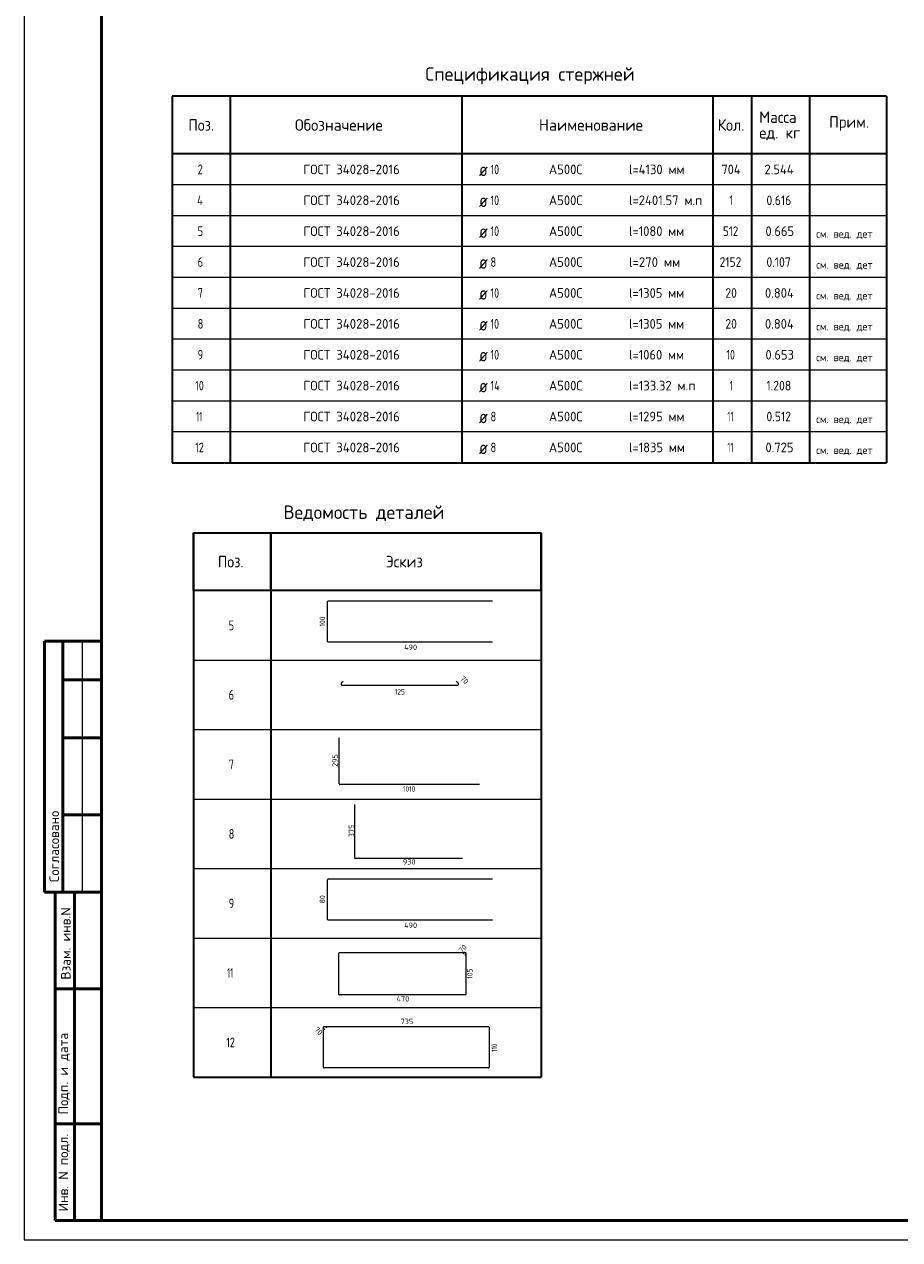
# Model space of a CAD drawing. Header units: millimetres. Extents: x -49773 to 2322955, y -3321 to 58485.
# Tile 212 of 256: x 919274 to 941936, y -2060 to 29415. Entities that reach past the tile are written whole.
import ezdxf

# ---------------------------------------------------------------- set-up
doc = ezdxf.new("R2010")
doc.units = ezdxf.units.MM
doc.layers.add('Standard', color=7, linetype='Continuous', lineweight=25)
doc.styles.add('ISOCPEUR', font='txt')

msp = doc.modelspace()

# ---------------------------------------------------------------- linework, layer by layer
at = {"layer": 'Standard', "color": 7, "linetype": 'Continuous', "lineweight": 35, "transparency": 33554687}
for p, q in [((941598.6, 27557.2), (923098.6, 27557.2)), ((923098.6, 27557.2), (923098.6, 26057.2)), ((924598.6, 27557.2), (924598.6, 26057.2)), ((930598.6, 27557.2), (930598.6, 26057.2)), ((937098.6, 27557.2), (937098.6, 26057.2)), ((938098.6, 27557.2), (938098.6, 26057.2)), ((939598.6, 27557.2), (939598.6, 26057.2)), ((941598.6, 27557.2), (941598.6, 26057.2)), ((941598.6, 26057.2), (923098.6, 26057.2)), ((923098.6, 26057.2), (923098.6, 25257.2)), ((924598.6, 26057.2), (924598.6, 25257.2)), ((930598.6, 26057.2), (930598.6, 25257.2)), ((937098.6, 26057.2), (937098.6, 25257.2)), ((938098.6, 26057.2), (938098.6, 25257.2)), ((939598.6, 26057.2), (939598.6, 25257.2)), ((941598.6, 26057.2), (941598.6, 25257.2)), ((923098.6, 25257.2), (923098.6, 24457.2)), ((924598.6, 25257.2), (924598.6, 24457.2)), ((930598.6, 25257.2), (930598.6, 24457.2)), ((937098.6, 25257.2), (937098.6, 24457.2)), ((938098.6, 25257.2), (938098.6, 24457.2)), ((939598.6, 25257.2), (939598.6, 24457.2)), ((941598.6, 25257.2), (941598.6, 24457.2)), ((923098.6, 24457.2), (923098.6, 23657.2)), ((924598.6, 24457.2), (924598.6, 23657.2)), ((930598.6, 24457.2), (930598.6, 23657.2)), ((937098.6, 24457.2), (937098.6, 23657.2)), ((938098.6, 24457.2), (938098.6, 23657.2)), ((939598.6, 24457.2), (939598.6, 23657.2)), ((941598.6, 24457.2), (941598.6, 23657.2)), ((923098.6, 23657.2), (923098.6, 22857.2)), ((924598.6, 23657.2), (924598.6, 22857.2)), ((930598.6, 23657.2), (930598.6, 22857.2)), ((937098.6, 23657.2), (937098.6, 22857.2)), ((938098.6, 23657.2), (938098.6, 22857.2)), ((939598.6, 23657.2), (939598.6, 22857.2)), ((941598.6, 23657.2), (941598.6, 22857.2)), ((923098.6, 22857.2), (923098.6, 22057.2)), ((924598.6, 22857.2), (924598.6, 22057.2)), ((930598.6, 22857.2), (930598.6, 22057.2)), ((937098.6, 22857.2), (937098.6, 22057.2)), ((938098.6, 22857.2), (938098.6, 22057.2)), ((939598.6, 22857.2), (939598.6, 22057.2)), ((941598.6, 22857.2), (941598.6, 22057.2)), ((923098.6, 22057.2), (923098.6, 21257.2)), ((924598.6, 22057.2), (924598.6, 21257.2)), ((930598.6, 22057.2), (930598.6, 21257.2)), ((937098.6, 22057.2), (937098.6, 21257.2)), ((938098.6, 22057.2), (938098.6, 21257.2)), ((939598.6, 22057.2), (939598.6, 21257.2)), ((941598.6, 22057.2), (941598.6, 21257.2)), ((923098.6, 21257.2), (923098.6, 20457.2)), ((924598.6, 21257.2), (924598.6, 20457.2)), ((930598.6, 21257.2), (930598.6, 20457.2)), ((937098.6, 21257.2), (937098.6, 20457.2)), ((938098.6, 21257.2), (938098.6, 20457.2)), ((939598.6, 21257.2), (939598.6, 20457.2)), ((941598.6, 21257.2), (941598.6, 20457.2)), ((923098.6, 20457.2), (923098.6, 19657.2)), ((924598.6, 20457.2), (924598.6, 19657.2)), ((930598.6, 20457.2), (930598.6, 19657.2)), ((937098.6, 20457.2), (937098.6, 19657.2)), ((938098.6, 20457.2), (938098.6, 19657.2)), ((939598.6, 20457.2), (939598.6, 19657.2)), ((941598.6, 20457.2), (941598.6, 19657.2)), ((923098.6, 19657.2), (923098.6, 18857.2)), ((924598.6, 19657.2), (924598.6, 18857.2)), ((930598.6, 19657.2), (930598.6, 18857.2)), ((937098.6, 19657.2), (937098.6, 18857.2)), ((938098.6, 19657.2), (938098.6, 18857.2)), ((939598.6, 19657.2), (939598.6, 18857.2)), ((941598.6, 19657.2), (941598.6, 18857.2)), ((923098.6, 18857.2), (923098.6, 18057.2)), ((924598.6, 18857.2), (924598.6, 18057.2)), ((930598.6, 18857.2), (930598.6, 18057.2)), ((937098.6, 18857.2), (937098.6, 18057.2)), ((938098.6, 18857.2), (938098.6, 18057.2)), ((939598.6, 18857.2), (939598.6, 18057.2)), ((941598.6, 18857.2), (941598.6, 18057.2)), ((923098.6, 18057.2), (941598.6, 18057.2)), ((923651.6, 16248.8), (932651.6, 16248.8)), ((923651.6, 14748.8), (923651.6, 16248.8)), ((923651.6, 16248.8), (923651.6, 12948.8)), ((925651.6, 14748.8), (925651.6, 16248.8)), ((925651.6, 16248.8), (925651.6, 12948.8)), ((932651.6, 14748.8), (932651.6, 16248.8)), ((932651.6, 16248.8), (932651.6, 12948.8)), ((932651.6, 14748.8), (923651.6, 14748.8)), ((923651.6, 14448.8), (923651.6, 11148.8)), ((925651.6, 14448.8), (925651.6, 11148.8)), ((932651.6, 14448.8), (932651.6, 11148.8)), ((923651.6, 12648.8), (923651.6, 9348.8)), ((925651.6, 12648.8), (925651.6, 9348.8)), ((932651.6, 12648.8), (932651.6, 9348.8)), ((923651.6, 10848.8), (923651.6, 7548.8)), ((925651.6, 10848.8), (925651.6, 7548.8)), ((932651.6, 10848.8), (932651.6, 7548.8)), ((923651.6, 9048.8), (923651.6, 5748.8)), ((925651.6, 9048.8), (925651.6, 5748.8)), ((932651.6, 9048.8), (932651.6, 5748.8)), ((923651.6, 7248.8), (923651.6, 3948.8)), ((925651.6, 7248.8), (925651.6, 3948.8)), ((932651.6, 7248.8), (932651.6, 3948.8)), ((923651.6, 5448.8), (923651.6, 2148.8)), ((925651.6, 5448.8), (925651.6, 2148.8)), ((932651.6, 5448.8), (932651.6, 2148.8)), ((923651.6, 2148.8), (932651.6, 2148.8))]:
    msp.add_line(p, q, dxfattribs=at)
at = {"layer": 'Standard', "color": 7, "linetype": 'Continuous', "lineweight": 13, "transparency": 33554687}
for p, q in [((941598.6, 25257.2), (923098.6, 25257.2)), ((941598.6, 24457.2), (923098.6, 24457.2)), ((941598.6, 23657.2), (923098.6, 23657.2)), ((941598.6, 22857.2), (923098.6, 22857.2)), ((941598.6, 22057.2), (923098.6, 22057.2)), ((941598.6, 21257.2), (923098.6, 21257.2)), ((941598.6, 20457.2), (923098.6, 20457.2)), ((941598.6, 19657.2), (923098.6, 19657.2)), ((941598.6, 18857.2), (923098.6, 18857.2)), ((941598.6, 18057.2), (923098.6, 18057.2)), ((920773.5, 13439.6), (920773.5, 6939.6)), ((923651.6, 12948.8), (932651.6, 12948.8)), ((923651.6, 11148.8), (932651.6, 11148.8)), ((923651.6, 9348.8), (932651.6, 9348.8)), ((923651.6, 7548.8), (932651.6, 7548.8)), ((923651.6, 5748.8), (932651.6, 5748.8)), ((923651.6, 3948.8), (932651.6, 3948.8)), ((923651.6, 2148.8), (932651.6, 2148.8))]:
    msp.add_line(p, q, dxfattribs=at)
at = {"layer": 'Standard', "color": 4, "linetype": 'Continuous', "lineweight": 18, "transparency": 33554687}
for p, q in [((927141.5, 14482.9), (931398.4, 14482.9)), ((927121.8, 13433.5), (927121.8, 14463.2)), ((931398.4, 13413.8), (927141.5, 13413.8)), ((927427.8, 9742.7), (927427.8, 10936.4)), ((931059.1, 9726), (927444.6, 9726)), ((927827, 7824.2), (927827, 9206.1)), ((930616.6, 7811.4), (927839.9, 7811.4)), ((927121.8, 6233.5), (927121.8, 7263.2)), ((927141.5, 7282.9), (931398.4, 7282.9)), ((931398.4, 6213.8), (927141.5, 6213.8))]:
    msp.add_line(p, q, dxfattribs=at)
at = {"layer": 'Standard', "color": 7, "linetype": 'Continuous', "lineweight": 50, "transparency": 33554687}
for p, q in [((921273.5, 13439.6), (919800.4, 13439.6)), ((919800.4, 13439.6), (919800.4, 6939.6)), ((919800.4, 13439.6), (919800.4, 6939.6)), ((920273.5, 13439.6), (920273.5, 6939.6)), ((921273.5, 12439.6), (920273.5, 12439.6)), ((921273.5, 10939.6), (920273.5, 10939.6)), ((921273.5, 8939.6), (920273.5, 8939.6)), ((919273.5, 6939.6), (919279.7, 6939.6)), ((919800.4, 6939.6), (921273.5, 6939.6)), ((920073.5, -1560.4), (920073.5, 6939.6)), ((920073.5, -1560.4), (920073.5, 6939.6)), ((920573.5, -1560.4), (920573.5, 6939.6)), ((920073.5, 4439.6), (921273.5, 4439.6)), ((920073.5, 939.6), (921273.5, 939.6)), ((921273.5, -1560.4), (920073.5, -1560.4))]:
    msp.add_line(p, q, dxfattribs=at)
at = {"layer": 'Standard', "color": 40, "linetype": 'Continuous', "lineweight": 18, "transparency": 33554687}
for p, q in [((927484, 12311.7), (927484, 12356.9)), ((927488.7, 12368.2), (927527.6, 12407.1)), ((930485.6, 12295.7), (927500, 12295.7)), ((930458, 12407.1), (930496.9, 12368.2)), ((930501.6, 12356.9), (930501.6, 12311.7)), ((927418.8, 4291.2), (927418.8, 5362.7)), ((927430.9, 5374.8), (930696.2, 5374.8)), ((930638.4, 5348.4), (930662, 5371.9)), ((930668.8, 5374.8), (930696.2, 5374.8)), ((930705.9, 5365.1), (930705.9, 4291.2)), ((930705.9, 5365.1), (930705.9, 5337.7)), ((930703, 5330.9), (930679.5, 5307.3)), ((930693.8, 4279.1), (927430.9, 4279.1)), ((927018.5, 3411.2), (927018.5, 3447)), ((927018.5, 2403.5), (927018.5, 3447)), ((927053, 3371.5), (927022.2, 3402.2)), ((927031.1, 3459.7), (931290.4, 3459.7)), ((927031.1, 3459.7), (927067, 3459.7)), ((927075.9, 3455.9), (927106.7, 3425.2)), ((931306.2, 3443.8), (931306.2, 2403.5)), ((931290.4, 2387.7), (927034.3, 2387.7))]:
    msp.add_line(p, q, dxfattribs=at)
at = {"layer": 'Standard', "color": 7, "linetype": 'Continuous', "lineweight": 13, "transparency": 33554687}
msp.add_lwpolyline([(919273.5, -2060.4), (961273.5, -2060.4), (961273.5, 57339.6), (919273.5, 57339.6), (919273.5, -2060.4)], close=True, dxfattribs=at)
at = {"layer": 'Standard', "color": 7, "linetype": 'Continuous', "lineweight": 50, "transparency": 33554687}
msp.add_lwpolyline([(921273.5, 56839.6), (960773.5, 56839.6), (960773.5, -1560.4), (921273.5, -1560.4), (921273.5, 56839.6)], close=True, dxfattribs=at)
at = {"layer": 'Standard', "color": 4, "linetype": 'Continuous', "lineweight": 18, "transparency": 33554687}
for centre, radius, start, end in [((927141.5, 14463.2), 19.7, 90, 180), ((927141.5, 13433.5), 19.7, 180, 270), ((927444.6, 9742.7), 16.7, 180, 270), ((927839.9, 7824.2), 12.8, 180, 270), ((927141.5, 7263.2), 19.7, 90, 180), ((927141.5, 6233.5), 19.7, 180, 270)]:
    msp.add_arc(centre, radius, start, end, dxfattribs=at)
at = {"layer": 'Standard', "color": 40, "linetype": 'Continuous', "lineweight": 18, "transparency": 33554687}
for centre, radius, start, end in [((927500, 12356.9), 16, 135, 180), ((927500, 12311.7), 16, 180, 270), ((930485.6, 12311.7), 16, 270, 0), ((930485.6, 12356.9), 16, 0, 45), ((927430.9, 5362.7), 12.1, 90, 180), ((930668.8, 5365.1), 9.68, 90, 135), ((930696.2, 5365.1), 9.68, 0, 90), ((930696.2, 5365.1), 9.68, 0, 90), ((930696.2, 5337.7), 9.68, 315, 0), ((927430.9, 4291.2), 12.1, 180, 270), ((930693.8, 4291.2), 12.1, 270, 0), ((927031.1, 3447), 12.7, 90, 180), ((927031.1, 3447), 12.7, 90, 180), ((927031.1, 3411.2), 12.7, 180, 225), ((927067, 3447), 12.7, 45, 90), ((931290.4, 3443.8), 15.8, 0, 90), ((927034.3, 2403.5), 15.8, 180, 270), ((931290.4, 2403.5), 15.8, 270, 0)]:
    msp.add_arc(centre, radius, start, end, dxfattribs=at)

# ---------------------------------------------------------------- texts
at = {"layer": 'Standard', "color": 7, "linetype": 'Continuous', "lineweight": 35, "transparency": 33554687, "char_height": 350, "attachment_point": 7, "style": 'ISOCPEUR'}
for s, insert, width in [('\\W0.99;Спецификация стержней', (929653.6, 27857.2), 5559.679), ('\\W0.82;ø', (931044, 25482.2), 458.079), ('\\W0.82;ø', (931044, 24682.2), 458.079), ('\\W0.82;ø', (931044, 23882.2), 458.079), ('\\W0.82;ø', (931044, 23082.2), 458.079), ('\\W0.82;ø', (931044, 22282.2), 458.079), ('\\W0.82;ø', (931044, 21482.2), 458.079), ('\\W0.82;ø', (931044, 20682.2), 458.079), ('\\W0.82;ø', (931044, 19882.2), 458.079), ('\\W0.82;ø', (931044, 19082.2), 458.079), ('\\W0.82;ø', (931044, 18282.2), 458.079), ('\\W0.98;Ведомость деталей', (925981.6, 16548.8), 4509.788)]:
    msp.add_mtext(s, dxfattribs=dict(at, insert=insert, width=width))
at = {"layer": 'Standard', "color": 7, "linetype": 'Continuous', "lineweight": 25, "transparency": 33554687, "attachment_point": 7, "style": 'ISOCPEUR'}
for s, insert, char_height, width in [('\\W0.95;Масса', (938300.3, 26859.6), 300, 1252.119), ('\\W0.92;Поз.', (923521.4, 26657.2), 300, 872.987), ('\\W0.97;Обозначение', (926278.7, 26657.2), 300, 2499.411), ('\\W0.98;Наименование', (932595.9, 26657.2), 300, 2784.788), ('\\W0.93;Кол.', (937226.9, 26657.2), 300, 888.216), ('\\W0.94;Прим.', (940110.3, 26654.2), 300, 1130.664), ('\\W0.95;ед. кг', (938300.3, 26409.6), 300, 1251.492), ('\\W0.78;2', (923761.1, 25532.2), 250, 271.994), ('\\W0.96;ГОСТ 34028-2016', (926498.6, 25532.2), 250, 2743.715), ('\\W0.75;10', (931342.9, 25532.2), 250, 393.574), ('\\W0.95;А500С', (932855.3, 25532.2), 250, 1042.915), ('\\W0.94;l=4130 мм', (934926.1, 25532.2), 250, 1616.444), ('\\W0.92;704', (937323.5, 25532.2), 250, 664.141), ('\\W0.94;2.544', (938436.1, 25532.2), 250, 942.222), ('\\W0.80;4', (923748.6, 24732.2), 250, 299.863), ('\\W0.96;ГОСТ 34028-2016', (926498.6, 24732.2), 250, 2743.715), ('\\W0.75;10', (931342.9, 24732.2), 250, 393.574), ('\\W0.95;А500С', (932855.3, 24732.2), 250, 1042.915), ('\\W0.95;l=2401.57 м.п', (934926.1, 24732.2), 250, 2092.695), ('\\W0.56;1', (937536.1, 24732.2), 250, 194.435), ('\\W0.88;0.616', (938486.1, 24732.2), 250, 834.258), ('\\W0.78;5', (923761.1, 23932.2), 250, 271.994), ('\\W0.96;ГОСТ 34028-2016', (926498.6, 23932.2), 250, 2743.715), ('\\W0.75;10', (931342.9, 23932.2), 250, 393.574), ('\\W0.95;А500С', (932855.3, 23932.2), 250, 1042.915), ('\\W0.94;l=1080 мм', (934926.1, 23932.2), 250, 1591.266), ('\\W0.83;512', (937361, 23932.2), 250, 577.927), ('\\W0.94;0.665', (938461, 23932.2), 250, 891.686), ('\\W0.78;6', (923761.1, 23132.2), 250, 271.994), ('\\W0.96;ГОСТ 34028-2016', (926498.6, 23132.2), 250, 2743.715), ('\\W0.78;8', (931342.9, 23132.2), 250, 272.013), ('\\W0.95;А500С', (932855.3, 23132.2), 250, 1042.915), ('\\W0.96;l=270 мм', (934926.1, 23132.2), 250, 1469.731), ('\\W0.87;2152', (937273.6, 23132.2), 250, 757.842), ('\\W0.88;0.107', (938486.1, 23132.2), 250, 834.258), ('\\W0.78;7', (923761.1, 22332.2), 250, 271.994), ('\\W0.96;ГОСТ 34028-2016', (926498.6, 22332.2), 250, 2743.715), ('\\W0.75;10', (931342.9, 22332.2), 250, 393.574), ('\\W0.95;А500С', (932855.3, 22332.2), 250, 1042.915), ('\\W0.94;l=1305 мм', (934926.1, 22332.2), 250, 1591.266), ('\\W0.87;20', (937423.5, 22332.2), 250, 459.015), ('\\W0.94;0.804', (938448.6, 22332.2), 250, 916.954), ('\\W0.78;8', (923761.1, 21532.2), 250, 271.994), ('\\W0.96;ГОСТ 34028-2016', (926498.6, 21532.2), 250, 2743.715), ('\\W0.75;10', (931342.9, 21532.2), 250, 393.574), ('\\W0.95;А500С', (932855.3, 21532.2), 250, 1042.915), ('\\W0.94;l=1305 мм', (934926.1, 21532.2), 250, 1591.266), ('\\W0.87;20', (937423.5, 21532.2), 250, 459.015), ('\\W0.94;0.804', (938448.6, 21532.2), 250, 916.954), ('\\W0.78;9', (923761.1, 20732.2), 250, 271.994), ('\\W0.96;ГОСТ 34028-2016', (926498.6, 20732.2), 250, 2743.715), ('\\W0.75;10', (931342.9, 20732.2), 250, 393.574), ('\\W0.95;А500С', (932855.3, 20732.2), 250, 1042.915), ('\\W0.94;l=1060 мм', (934926.1, 20732.2), 250, 1591.266), ('\\W0.75;10', (937448.6, 20732.2), 250, 393.566), ('\\W0.94;0.653', (938461, 20732.2), 250, 891.686), ('\\W0.75;10', (923698.6, 19932.2), 250, 393.566), ('\\W0.96;ГОСТ 34028-2016', (926498.6, 19932.2), 250, 2743.715), ('\\W0.76;14', (931342.9, 19932.2), 250, 420.478), ('\\W0.95;А500С', (932855.3, 19932.2), 250, 1042.915), ('\\W0.95;l=133.32 м.п', (934926.1, 19932.2), 250, 1892.148), ('\\W0.56;1', (937536.1, 19932.2), 250, 194.435), ('\\W0.88;1.208', (938486.1, 19932.2), 250, 834.258), ('\\W0.63;11', (923723.5, 19132.2), 250, 328.133), ('\\W0.96;ГОСТ 34028-2016', (926498.6, 19132.2), 250, 2743.715), ('\\W0.78;8', (931342.9, 19132.2), 250, 272.013), ('\\W0.95;А500С', (932855.3, 19132.2), 250, 1042.915), ('\\W0.94;l=1295 мм', (934926.1, 19132.2), 250, 1591.266), ('\\W0.62;11', (937473.6, 19132.2), 250, 328.117), ('\\W0.88;0.512', (938486.1, 19132.2), 250, 834.258), ('\\W0.75;12', (923698.6, 18332.2), 250, 393.566), ('\\W0.96;ГОСТ 34028-2016', (926498.6, 18332.2), 250, 2743.715), ('\\W0.78;8', (931342.9, 18332.2), 250, 272.013), ('\\W0.95;А500С', (932855.3, 18332.2), 250, 1042.915), ('\\W0.94;l=1835 мм', (934926.1, 18332.2), 250, 1591.266), ('\\W0.62;11', (937473.6, 18332.2), 250, 328.117), ('\\W0.94;0.725', (938461, 18332.2), 250, 891.686), ('\\W0.92;Поз.', (924284.1, 15348.8), 300, 872.987), ('\\W0.94;Эскиз', (928634.1, 15348.8), 300, 1176.119), ('\\W0.78;5', (924564.1, 13723.8), 250, 271.994), ('\\W0.78;6', (924564.1, 11923.8), 250, 271.994), ('\\W0.78;7', (924564.1, 10123.8), 250, 271.994), ('\\W0.78;8', (924564.1, 8323.8), 250, 271.994), ('\\W0.78;9', (924564.1, 6523.8), 250, 271.994), ('\\W0.63;11', (924526.6, 4723.8), 250, 328.133), ('\\W0.75;12', (924501.6, 2923.8), 250, 393.566)]:
    msp.add_mtext(s, dxfattribs=dict(at, insert=insert, char_height=char_height, width=width))
at = {"layer": 'Standard', "color": 7, "linetype": 'Continuous', "lineweight": 18, "transparency": 33554687, "char_height": 200, "width": 1616.684, "attachment_point": 7, "style": 'ISOCPEUR'}
for insert in [(939774.4, 23856.8), (939774.4, 23056.8), (939774.4, 22256.8), (939774.4, 21456.8), (939774.4, 20656.8), (939774.4, 19056.8), (939774.4, 18256.8)]:
    msp.add_mtext('\\W0.97;см. вед. дет', dxfattribs=dict(at, insert=insert))
at = {"layer": 'Standard', "color": 7, "linetype": 'Continuous', "lineweight": 13, "transparency": 33554687, "char_height": 140, "attachment_point": 7, "style": 'ISOCPEUR'}
for s, insert, width, rotation in [('\\W0.83;100', (927059.6, 13815.4), 323.644, 90), ('\\W0.87;70', (930546.8, 12456.9), 257.057, 315), ('\\W0.91;295', (927385.5, 10184.2), 357.624, 90), ('\\W0.91;375', (927810.8, 8361.8), 357.624, 90), ('\\W0.87;80', (927059.6, 6650.4), 257.045, 90), ('\\W0.87;70', (930600.5, 5355.3), 257.057, 45), ('\\W0.83;105', (930877.5, 4693.9), 323.63, 90), ('\\W0.87;70', (926769.9, 3367.6), 257.057, 315), ('\\W0.74;110', (931509.1, 2804.7), 289.643, 90)]:
    msp.add_mtext(s, dxfattribs=dict(at, insert=insert, width=width, rotation=rotation))
for s, insert, width in [('\\W0.92;490', (929106.1, 13211.5), 371.925), ('\\W0.83;125', (928859.8, 12057.7), 323.637), ('\\W0.80;1010', (929075.5, 9543.6), 391.806), ('\\W0.91;930', (929074.8, 7655.1), 357.624), ('\\W0.92;490', (929106.1, 6011.5), 371.925), ('\\W0.92;470', (928908.4, 4107.4), 371.918), ('\\W0.91;735', (929015.3, 3522.6), 357.624)]:
    msp.add_mtext(s, dxfattribs=dict(at, insert=insert, width=width))
at = {"layer": 'Standard', "color": 7, "linetype": 'Continuous', "lineweight": 50, "transparency": 33554687, "char_height": 250, "attachment_point": 7, "rotation": 90, "style": 'ISOCPEUR'}
for s, insert, width in [('\\A1;{\\fISOCPEUR|i0|b0;\\H250.000000;\\W1.000000;\\C7;Согласовано}\\P', (920173.5, 7201), 2071.875), ('\\A1;{\\fISOCPEUR|i0|b0;\\H250.000000;\\W1.000000;\\C7;Взам. инв.N}\\P', (920471.5, 4675.4), 1909.099), ('\\A1;{\\fISOCPEUR|i0|b0;\\H250.000000;\\W1.000000;\\C7;Подп. и дата}\\P', (920447.9, 1181.7), 2197.059), ('\\A1;{\\fISOCPEUR|i0|b0;\\H250.000000;\\W1.000000;\\C7;Инв. N подл.}\\P', (920447.9, -1326.4), 2021.795)]:
    msp.add_mtext(s, dxfattribs=dict(at, insert=insert, width=width))

doc.saveas('drawing.dxf')
